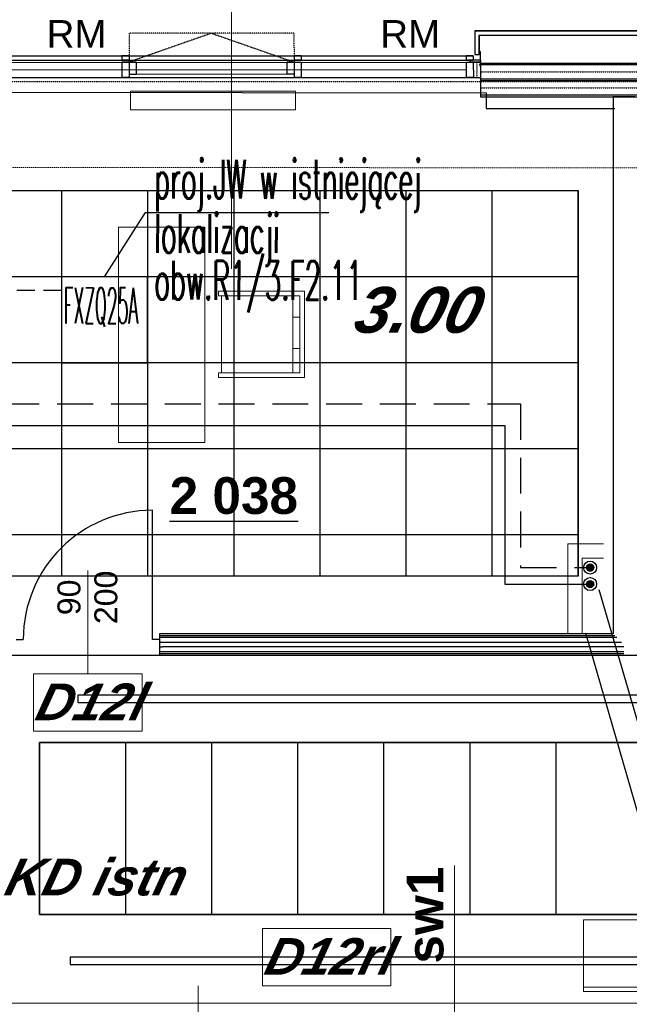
# Model space of a CAD drawing. Header units: millimetres. Extents: x -8838 to 31257, y -6224 to 3754.
# Tile 46 of 185: x -1066 to -641, y -4646 to -3960. Entities that reach past the tile are written whole.
import ezdxf
from ezdxf.enums import TextEntityAlignment as Align

# ---------------------------------------------------------------- set-up
doc = ezdxf.new("R2010")
doc.units = ezdxf.units.MM
doc.header["$LTSCALE"] = 10
doc.header["$MEASUREMENT"] = 0
for name, pattern in [('DASHED', [0.75, 0.5, -0.25]), ('HIDDEN', [0.375, 0.25, -0.125]), ('rzut 2 pietra$0$ArchiTECH.PC 1. Line Type', [0.004, 0.003, -0.001]), ('rzut 2 pietra$0$ArchiTECH.PC 4. Line Type', [0.0028, 0.0003, -0.0025]), ('rzut 2 pietra$0$ArchiTECH.PC 5. Line Type', [0.0053, 0.003, -0.001, 0.0003, -0.001]), ('rzut 2 pietra$0$ArchiTECH.PC Solid Line Type', [0]), ('SUFIT_2 PIETRO$0$ArchiTECH.PC 1. Line Type', [0.004, 0.003, -0.001]), ('SUFIT_2 PIETRO$0$ArchiTECH.PC 4. Line Type', [0.0028, 0.0003, -0.0025]), ('SUFIT_2 PIETRO$0$ArchiTECH.PC Solid Line Type', [0])]:
    doc.linetypes.add(name, pattern=pattern)
doc.layers.get('0').update_dxf_attribs({"linetype": 'CONTINUOUS', "lineweight": 9})
for name, color, linetype, lineweight in [('_Etap_5_klimatyzator_w starej_lokalizacji', 3, 'CONTINUOUS', 30), ('_Etap_5_opis', 7, 'CONTINUOUS', 30), ('_Numer_jednostki', 11, 'CONTINUOUS', 30), ('IS_ARCH', 254, 'CONTINUOUS', 18), ('IS_FREON_GAZ', 22, 'DASHED', 30), ('IS_HC_FREON_CIECZ', 22, 'CONTINUOUS', 30), ('IS_UWAGI', 40, 'CONTINUOUS', 18)]:
    doc.layers.add(name, color=color, linetype=linetype, lineweight=lineweight)
for name, color, linetype in [('IS_HC_IZOLACJA', 42, 'CONTINUOUS'), ('IS_WK_KAN_SKROPLINY', 103, 'HIDDEN'), ('SUFIT_2 PIETRO$0$INWENTARYZACJA', 254, 'CONTINUOUS'), ('SUFIT_2 PIETRO$0$nr pom PB', 254, 'CONTINUOUS'), ('SUFIT_2 PIETRO$0$OŚWIETLENIE_KULAB', 254, 'CONTINUOUS'), ('SUFIT_2 PIETRO$0$sciany projektowane', 254, 'CONTINUOUS'), ('SUFIT_2 PIETRO$0$SUFIT NOWY 39', 254, 'CONTINUOUS'), ('SUFIT_2 PIETRO$0$TYP SUFITÓW_NOWYCH', 254, 'CONTINUOUS')]:
    doc.layers.add(name, color=color, linetype=linetype)
doc.layers.get('0').freeze()
doc.styles.add('romans1', font='simplex.shx', dxfattribs={"width": 0.8})
doc.styles.add('rzut 2 pietra$0$ArchiTECHStyle1', font='arial.ttf', dxfattribs={"height": 0.16})
doc.styles.add('rzut 2 pietra$0$ArchiTECHStyle2', font='arialbd.ttf', dxfattribs={"height": 0.192})
doc.styles.add('rzut 2 pietra$0$ArchiTECHStyle4', font='arialbi.ttf', dxfattribs={"oblique": 15, "height": 0.256})
doc.styles.add('SUFIT_2 PIETRO$0$ArchiTECHStyle1', font='arialbi.ttf', dxfattribs={"oblique": 15, "height": 0.32})
doc.styles.add('SUFIT_2 PIETRO$0$ArchiTECHStyle3', font='arialbd.ttf', dxfattribs={"height": 0.384})

# ---------------------------------------------------------------- blocks, each defined once
blk = doc.blocks.new('jw_FXZQ25A')
blk.add_lwpolyline([(0, 0), (60, 0), (60, 60), (0, 60)], close=True)
at = {"color": 7, "style": 'romans1', "width": 0.35}
blk.add_text('FXZQ25A', height=25, rotation=359.91893, dxfattribs=at).set_placement((1.49, 27.37))

msp = doc.modelspace()

# ---------------------------------------------------------------- hatches: boundary and pattern name
at = {"layer": 'IS_FREON_GAZ', "ltscale": 5}
msp.add_hatch(color=256, dxfattribs=at).paths.add_polyline_path([(-666.2, -4341.87, 1), (-671.2, -4341.87, 1)])
at = {"layer": 'IS_HC_FREON_CIECZ'}
msp.add_hatch(color=256, dxfattribs=at).paths.add_polyline_path([(-666.2, -4353.36, 1), (-671.2, -4353.36, 1)])

# ---------------------------------------------------------------- linework, layer by layer
at = {"layer": '_Etap_5_opis'}
for p, q in [((-1007.18, -4139.13), (-978.74, -4094.32)), ((-978.74, -4094.32), (-850.86, -4094.32))]:
    msp.add_line(p, q, dxfattribs=at)
at = {"layer": '_Numer_jednostki'}
for points in [[(-498.45, -4550.35), (-606.01, -4550.35), (-662.43, -4357.3)], [(-498.45, -4614.76), (-606.01, -4614.76), (-671.67, -4387.54)]]:
    msp.add_lwpolyline(points, dxfattribs=at)
at = {"layer": 'IS_ARCH', "linetype": 'rzut 2 pietra$0$ArchiTECH.PC Solid Line Type'}
for p, q in [((-918.69, -3908.02), (-918.69, -4133.62)), ((715.92, -3967.79), (-749.15, -3967.79)), ((-749.15, -3967.79), (-749.15, -3984.28)), ((-749.15, -3967.79), (715.92, -3967.93)), ((-749.15, -3967.79), (-749.15, -3984.28)), ((-746.15, -3970.79), (715.92, -3970.79)), ((-746.15, -3984.28), (-746.15, -3970.79)), ((-746.15, -3970.79), (-746.15, -3984.28)), ((-746.15, -3970.79), (715.93, -3970.93)), ((-1710.12, -3985.19), (-750.13, -3985.28)), ((-995.14, -3985.26), (-995.13, -3988.26)), ((-990.14, -3985.26), (-995.14, -3985.26)), ((-990.14, -3985.26), (-990.13, -3988.25)), ((-870.13, -3985.27), (-875.13, -3985.28)), ((-875.13, -3985.28), (-875.13, -3988.27)), ((-870.13, -3985.27), (-870.13, -3988.27)), ((-750.13, -3985.28), (-755.13, -3985.29)), ((-755.13, -3985.29), (-755.13, -3988.28)), ((-750.13, -3985.28), (-750.13, -3988.28)), ((-749.15, -3984.28), (-746.15, -3984.28)), ((-749.15, -3984.28), (-746.15, -3984.28)), ((-745.32, -3982.15), (-746.08, -3982.15)), ((-746.08, -3982.15), (-746.08, -3982.71)), ((-745.32, -3982.15), (-745.32, -3988.27)), ((-1710.12, -3988.18), (-750.13, -3988.28)), ((-1710.12, -3989.66), (-750.13, -3989.75)), ((-990.13, -3988.25), (-995.13, -3988.26)), ((-990.13, -3989.73), (-995.13, -3989.73)), ((-995.13, -3989.73), (-995.12, -4000.27)), ((-985.13, -3989.72), (-990.13, -3989.73)), ((-990.13, -3989.73), (-990.12, -4000.26)), ((-990.13, -3989.73), (-990.11, -3998.26)), ((-985.13, -3989.72), (-985.11, -3998.25)), ((-875.14, -3989.54), (-880.14, -3989.55)), ((-880.14, -3989.55), (-880.11, -3998.08)), ((-875.14, -3989.54), (-875.11, -3998.07)), ((-870.13, -3988.27), (-875.13, -3988.27)), ((-870.13, -3989.74), (-875.13, -3989.75)), ((-875.13, -3989.75), (-875.12, -4000.28)), ((-870.13, -3989.74), (-870.12, -4000.27)), ((-750.13, -3988.28), (-755.13, -3988.28)), ((-750.13, -3989.75), (-755.13, -3989.76)), ((-755.13, -3989.76), (-755.12, -4000.29)), ((-745.32, -3988.27), (-752.63, -3988.28)), ((-745.21, -3988.31), (-752.61, -3988.32)), ((-745.21, -3988.31), (-752.61, -3988.32)), ((-752.61, -3988.32), (-752.61, -3989.6)), ((-752.61, -3988.32), (-752.61, -3988.32)), ((-752.61, -3988.32), (-752.61, -3989.6)), ((-752.61, -3989.6), (-745.21, -3989.59)), ((-745.21, -3989.59), (-752.61, -3989.6)), ((-745.32, -3989.64), (-752.61, -3989.65)), ((-750.13, -3989.75), (-750.12, -4000.29)), ((-746.13, -3991.29), (728.42, -3991.43)), ((-745.32, -3989.64), (-745.31, -3992.87)), ((-745.21, -3989.59), (-745.21, -3988.31)), ((-745.21, -3988.31), (-745.21, -3989.59)), ((-745.13, -3990.29), (-745.12, -4013.69)), ((-745.13, -3990.29), (728.43, -3990.43)), ((-1715.13, -4000.2), (-745.13, -4000.29)), ((-755.13, -3995.02), (-1705.1, -3995.02)), ((-990.12, -4000.26), (-995.12, -4000.27)), ((-985.11, -3998.25), (-990.11, -3998.26)), ((-875.11, -3998.07), (-990.1, -3998.26)), ((-875.11, -3998.07), (-880.11, -3998.08)), ((-870.12, -4000.27), (-875.12, -4000.28)), ((-750.12, -4000.29), (-755.12, -4000.29)), ((-745.13, -4001.29), (728.42, -4001.43)), ((-745.12, -4002.49), (728.42, -4002.63)), ((-1092.61, -4010.6), (-741.08, -4010.91)), ((-989.13, -4009.94), (-989.13, -4022.94)), ((-874.13, -4009.94), (-989.13, -4009.94)), ((-989.13, -4009.94), (-989.13, -4022.94)), ((-874.13, -4009.94), (-989.13, -4009.94)), ((-874.13, -4022.94), (-874.13, -4009.94)), ((-874.13, -4022.94), (-874.13, -4009.94)), ((-745.12, -4012.49), (728.42, -4012.63)), ((-745.12, -4013.69), (728.45, -4013.83)), ((-741.08, -4010.91), (-741.08, -4021.81)), ((-637.62, -4013.7), (-652.62, -4013.7)), ((-652.62, -4013.7), (-652.62, -4387.94)), ((-989.13, -4022.94), (-874.13, -4022.94)), ((-989.13, -4022.94), (-874.13, -4022.94)), ((-741.08, -4021.81), (-651.58, -4021.88)), ((-937.42, -4104.68), (-997.42, -4104.68)), ((-997.42, -4104.68), (-997.42, -4254.68)), ((-937.42, -4254.68), (-937.42, -4104.68)), ((-927.88, -4149.32), (-867.88, -4149.32)), ((-927.88, -4152.59), (-927.88, -4149.32)), ((-927.88, -4149.32), (-867.88, -4149.32)), ((-927.88, -4152.59), (-927.88, -4149.32)), ((-867.88, -4149.32), (-867.88, -4209.32)), ((-867.88, -4149.32), (-867.88, -4209.32)), ((-871.16, -4152.59), (-927.88, -4152.59)), ((-871.16, -4152.59), (-927.88, -4152.59)), ((-925.7, -4152.59), (-925.7, -4206.05)), ((-925.7, -4152.59), (-925.7, -4206.05)), ((-875.85, -4152.48), (-875.85, -4206.05)), ((-875.85, -4152.48), (-875.85, -4206.05)), ((-871.16, -4206.05), (-871.16, -4152.59)), ((-871.16, -4206.05), (-871.16, -4152.59)), ((-871.16, -4167.43), (-875.85, -4167.32)), ((-871.16, -4167.43), (-875.85, -4167.32)), ((-875.85, -4189.25), (-871.16, -4189.25)), ((-875.85, -4189.25), (-871.16, -4189.25)), ((-927.88, -4209.32), (-927.88, -4206.05)), ((-927.88, -4206.05), (-871.16, -4206.05)), ((-927.88, -4209.32), (-927.88, -4206.05)), ((-927.88, -4206.05), (-871.16, -4206.05)), ((-867.88, -4209.32), (-927.88, -4209.32)), ((-867.88, -4209.32), (-927.88, -4209.32)), ((-997.42, -4254.68), (-937.42, -4254.68)), ((-973.9, -4391.94), (-973.9, -4301.94)), ((-1018.9, -4415.94), (-1018.9, -4343.94)), ((-966.9, -4387.94), (-968.9, -4387.94)), ((-968.9, -4387.94), (-968.9, -4389.19)), ((-968.9, -4389.19), (-966.9, -4389.19)), ((-968.9, -4389.19), (-968.9, -4390.44)), ((-968.9, -4390.44), (-966.9, -4390.44)), ((-968.9, -4390.44), (-968.9, -4391.94)), ((-652.62, -4387.94), (-966.9, -4387.94)), ((-966.9, -4389.19), (-651.37, -4389.19)), ((-966.9, -4390.44), (-650.12, -4390.44)), ((-1068.9, -4391.94), (-1063.9, -4391.94)), ((-968.9, -4391.94), (-973.9, -4391.94)), ((-968.9, -4391.94), (-968.9, -4399.94)), ((-968.9, -4393.77), (-966.9, -4393.77)), ((-968.9, -4397.1), (-966.9, -4397.1)), ((-966.9, -4393.77), (-646.79, -4393.77)), ((-645.12, -4397.1), (-966.9, -4397.1)), ((-968.9, -4399.94), (-968.9, -4400.44)), ((-968.9, -4400.44), (-966.9, -4400.44)), ((-968.9, -4400.44), (-968.9, -4401.69)), ((-968.9, -4401.69), (-966.9, -4401.69)), ((-968.9, -4401.69), (-968.9, -4402.94)), ((-968.9, -4402.94), (-966.9, -4402.94)), ((-966.9, -4400.44), (-645.12, -4400.44)), ((-966.9, -4401.69), (-645.12, -4401.69)), ((-966.9, -4402.94), (-645.12, -4402.94)), ((-645.12, -4402.94), (-573.92, -4402.94)), ((-1056.72, -4455.94), (-1056.72, -4415.94)), ((-1056.72, -4415.94), (-981.08, -4415.94)), ((-981.08, -4415.94), (-981.08, -4455.94)), ((-981.08, -4455.94), (-1056.72, -4455.94)), ((-763.31, -4686.25), (-763.31, -4549.5)), ((-493.37, -4587.36), (-673.37, -4587.36)), ((-673.37, -4587.36), (-673.37, -4637.36)), ((-897.13, -4633.37), (-897.13, -4593.37)), ((-897.13, -4593.37), (-807.56, -4593.37)), ((-807.56, -4593.37), (-807.56, -4633.37)), ((-942.04, -4633.37), (-942.04, -4703.37)), ((-807.56, -4633.37), (-897.13, -4633.37)), ((-673.37, -4634.36), (-493.37, -4634.36)), ((-673.37, -4637.36), (-493.37, -4637.36))]:
    msp.add_line(p, q, dxfattribs=at)
at = {"layer": 'IS_ARCH', "linetype": 'rzut 2 pietra$0$ArchiTECH.PC 1. Line Type'}
for p, q in [((-875.16, -3969.44), (-990.16, -3969.53)), ((-990.16, -3969.53), (-990.14, -3989.53)), ((-932.66, -3969.48), (-990.14, -3989.53)), ((-932.66, -3969.48), (-875.14, -3989.54)), ((-875.16, -3969.44), (-875.14, -3989.54)), ((-745.13, -3996.29), (728.42, -3996.43)), ((-2053.16, -4003.06), (5561.51, -4003.81)), ((-745.12, -4007.49), (728.42, -4007.63)), ((-1068.9, -4402.94), (-968.9, -4402.94))]:
    msp.add_line(p, q, dxfattribs=at)
at = {"layer": 'IS_ARCH', "linetype": 'rzut 2 pietra$0$ArchiTECH.PC 4. Line Type'}
for p, q in [((-745.21, -3989.75), (-750.13, -3989.75)), ((-747.71, -3989.74), (-747.71, -4000.37))]:
    msp.add_line(p, q, dxfattribs=at)
at = {"layer": 'IS_ARCH', "linetype": 'rzut 2 pietra$0$ArchiTECH.PC 5. Line Type'}
msp.add_line((-3575.49, -4062.89), (8802.36, -4064.08), dxfattribs=at)
at = {"layer": 'IS_ARCH', "linetype": 'rzut 2 pietra$0$ArchiTECH.PC Solid Line Type'}
msp.add_arc((-973.9, -4391.94), 90, 90, 180, dxfattribs=at)
at = {"layer": 'IS_FREON_GAZ', "ltscale": 5}
msp.add_lwpolyline([(-2834.07, -4180.35), (-1790.2, -4180.35), (-1790.2, -4227.81), (-717.2, -4227.81), (-717.2, -4341.87), (-668.7, -4341.87)], dxfattribs=at)
msp.add_circle((-668.7, -4341.87), 2.5, dxfattribs=at)
at = {"layer": 'IS_HC_FREON_CIECZ', "ltscale": 0.02}
msp.add_lwpolyline([(-2834.07, -4165.35), (-1775.2, -4165.35), (-1775.2, -4242.81), (-728.2, -4242.81), (-728.2, -4353.36), (-668.7, -4353.36)], dxfattribs=at)
at = {"layer": 'IS_HC_FREON_CIECZ'}
msp.add_circle((-668.7, -4353.36), 2.5, dxfattribs=at)
at = {"layer": 'IS_HC_IZOLACJA'}
for centre in [(-668.7, -4341.87), (-668.7, -4353.36)]:
    msp.add_circle(centre, 4.5, dxfattribs=at)
at = {"layer": 'IS_UWAGI'}
for points in [[(-684.2, -4387.94), (-684.2, -4325.38), (-659.41, -4325.38)], [(-674.2, -4387.94), (-674.2, -4335.38), (-659.41, -4335.38)]]:
    msp.add_lwpolyline(points, dxfattribs=at)
at = {"layer": 'IS_WK_KAN_SKROPLINY', "lineweight": 30, "ltscale": 5}
msp.add_lwpolyline([(-1037.18, -4148.69), (-1080.43, -4148.69), (-1080.43, -4037.67), (-1105.43, -4037.67)], dxfattribs=at)
at = {"layer": 'SUFIT_2 PIETRO$0$INWENTARYZACJA', "linetype": 'SUFIT_2 PIETRO$0$ArchiTECH.PC 1. Line Type'}
for p, q in [((-875.16, -3969.44), (-990.16, -3969.53)), ((-990.16, -3969.53), (-990.14, -3989.53)), ((-932.66, -3969.48), (-990.14, -3989.53)), ((-932.66, -3969.48), (-875.14, -3989.54)), ((-875.16, -3969.44), (-875.14, -3989.54)), ((-745.13, -3996.29), (728.42, -3996.43)), ((-2053.16, -4003.06), (5561.51, -4003.81)), ((-745.12, -4007.49), (728.42, -4007.63))]:
    msp.add_line(p, q, dxfattribs=at)
at = {"layer": 'SUFIT_2 PIETRO$0$INWENTARYZACJA', "linetype": 'SUFIT_2 PIETRO$0$ArchiTECH.PC Solid Line Type'}
for p, q in [((715.92, -3967.79), (-749.15, -3967.79)), ((-749.15, -3967.79), (-749.15, -3984.28)), ((-749.15, -3967.79), (-749.15, -3984.28)), ((-749.15, -3967.79), (715.92, -3967.93)), ((-746.15, -3970.79), (715.92, -3970.79)), ((-746.15, -3984.28), (-746.15, -3970.79)), ((-746.15, -3970.79), (715.93, -3970.93)), ((-746.15, -3970.79), (-746.15, -3984.28)), ((-1710.12, -3985.19), (-750.13, -3985.28)), ((-990.14, -3985.26), (-995.14, -3985.26)), ((-995.14, -3985.26), (-995.13, -3988.26)), ((-990.14, -3985.26), (-990.13, -3988.25)), ((-870.13, -3985.27), (-875.13, -3985.28)), ((-875.13, -3985.28), (-875.13, -3988.27)), ((-870.13, -3985.27), (-870.13, -3988.27)), ((-750.13, -3985.28), (-755.13, -3985.29)), ((-755.13, -3985.29), (-755.13, -3988.28)), ((-750.13, -3985.28), (-750.13, -3988.28)), ((-749.15, -3984.28), (-746.15, -3984.28)), ((-749.15, -3984.28), (-746.15, -3984.28)), ((-746.08, -3982.15), (-746.08, -3982.71)), ((-745.32, -3982.15), (-746.08, -3982.15)), ((-745.32, -3982.15), (-745.32, -3988.27)), ((-1710.12, -3988.18), (-750.13, -3988.28)), ((-1710.12, -3989.66), (-750.13, -3989.75)), ((-990.13, -3988.25), (-995.13, -3988.26)), ((-995.13, -3989.73), (-995.12, -4000.27)), ((-990.13, -3989.73), (-995.13, -3989.73)), ((-985.13, -3989.72), (-990.13, -3989.73)), ((-990.13, -3989.73), (-990.11, -3998.26)), ((-990.13, -3989.73), (-990.12, -4000.26)), ((-985.13, -3989.72), (-985.11, -3998.25)), ((-875.14, -3989.54), (-880.14, -3989.55)), ((-880.14, -3989.55), (-880.11, -3998.08)), ((-875.14, -3989.54), (-875.11, -3998.07)), ((-870.13, -3988.27), (-875.13, -3988.27)), ((-870.13, -3989.74), (-875.13, -3989.75)), ((-875.13, -3989.75), (-875.12, -4000.28)), ((-870.13, -3989.74), (-870.12, -4000.27)), ((-750.13, -3988.28), (-755.13, -3988.28)), ((-750.13, -3989.75), (-755.13, -3989.76)), ((-755.13, -3989.76), (-755.12, -4000.29)), ((-745.32, -3988.27), (-752.63, -3988.28)), ((-745.21, -3988.31), (-752.61, -3988.32)), ((-745.21, -3988.31), (-752.61, -3988.32)), ((-752.61, -3988.32), (-752.61, -3989.6)), ((-752.61, -3988.32), (-752.61, -3988.32)), ((-752.61, -3988.32), (-752.61, -3989.6)), ((-752.61, -3989.6), (-745.21, -3989.59)), ((-745.21, -3989.59), (-752.61, -3989.6)), ((-745.32, -3989.64), (-752.61, -3989.65)), ((-750.13, -3989.75), (-750.12, -4000.29)), ((-746.13, -3991.29), (728.42, -3991.43)), ((-745.32, -3989.64), (-745.31, -3992.87)), ((-745.21, -3989.59), (-745.21, -3988.31)), ((-745.21, -3988.31), (-745.21, -3989.59)), ((-745.13, -3990.29), (728.43, -3990.43)), ((-745.13, -3990.29), (-745.12, -4013.69)), ((-1715.13, -4000.2), (-745.13, -4000.29)), ((-990.12, -4000.26), (-995.12, -4000.27)), ((-985.11, -3998.25), (-990.11, -3998.26)), ((-875.11, -3998.07), (-990.1, -3998.26)), ((-875.11, -3998.07), (-880.11, -3998.08)), ((-870.12, -4000.27), (-875.12, -4000.28)), ((-750.12, -4000.29), (-755.12, -4000.29)), ((-745.13, -4001.29), (728.42, -4001.43)), ((-745.12, -4002.49), (728.42, -4002.63)), ((-1092.61, -4010.6), (-741.08, -4010.91)), ((-745.12, -4012.49), (728.42, -4012.63)), ((-745.12, -4013.69), (728.45, -4013.83)), ((-741.08, -4010.91), (-741.08, -4021.81)), ((-637.62, -4013.7), (-652.62, -4013.7)), ((-652.62, -4013.7), (-652.62, -4387.94)), ((-741.08, -4021.81), (-651.58, -4021.88)), ((-645.12, -4402.94), (-573.95, -4402.94))]:
    msp.add_line(p, q, dxfattribs=at)
at = {"layer": 'SUFIT_2 PIETRO$0$INWENTARYZACJA', "linetype": 'SUFIT_2 PIETRO$0$ArchiTECH.PC 4. Line Type'}
for p, q in [((-745.21, -3989.75), (-750.13, -3989.75)), ((-747.71, -3989.74), (-747.71, -4000.37))]:
    msp.add_line(p, q, dxfattribs=at)
at = {"layer": 'SUFIT_2 PIETRO$0$OŚWIETLENIE_KULAB', "linetype": 'SUFIT_2 PIETRO$0$ArchiTECH.PC Solid Line Type'}
for p, q in [((755.64, -4430.85), (-1025.76, -4430.85)), ((-1025.76, -4430.85), (-1025.76, -4435.85)), ((755.64, -4430.85), (-1025.76, -4430.85)), ((-1025.76, -4430.85), (-1025.76, -4435.85)), ((-1025.76, -4435.85), (755.64, -4435.85)), ((-1025.76, -4435.85), (755.64, -4435.85)), ((-1031.14, -4613.45), (-1031.14, -4618.45)), ((3595.26, -4613.45), (-1031.14, -4613.45)), ((-1031.14, -4613.45), (-1031.14, -4618.45)), ((3595.26, -4613.45), (-1031.14, -4613.45)), ((-1031.14, -4618.45), (3595.26, -4618.45)), ((-1031.14, -4618.45), (3595.26, -4618.45))]:
    msp.add_line(p, q, dxfattribs=at)
at = {"layer": 'SUFIT_2 PIETRO$0$sciany projektowane', "linetype": 'SUFIT_2 PIETRO$0$ArchiTECH.PC Solid Line Type'}
for p, q in [((-973.9, -4391.94), (-973.9, -4301.94)), ((-966.9, -4387.94), (-968.9, -4387.94)), ((-968.9, -4387.94), (-968.9, -4389.19)), ((-968.9, -4389.19), (-966.9, -4389.19)), ((-968.9, -4389.19), (-968.9, -4390.44)), ((-968.9, -4390.44), (-966.9, -4390.44)), ((-968.9, -4390.44), (-968.9, -4391.94)), ((-652.62, -4387.94), (-966.9, -4387.94)), ((-966.9, -4389.19), (-651.37, -4389.19)), ((-966.9, -4390.44), (-650.12, -4390.44)), ((-1068.9, -4391.94), (-1063.9, -4391.94)), ((-968.9, -4391.94), (-973.9, -4391.94)), ((-968.9, -4391.94), (-968.9, -4399.94)), ((-968.9, -4393.77), (-966.9, -4393.77)), ((-968.9, -4397.1), (-966.9, -4397.1)), ((-966.9, -4393.77), (-646.79, -4393.77)), ((-645.12, -4397.1), (-966.9, -4397.1)), ((-968.9, -4399.94), (-968.9, -4400.44)), ((-968.9, -4400.44), (-966.9, -4400.44)), ((-968.9, -4400.44), (-968.9, -4401.69)), ((-968.9, -4401.69), (-966.9, -4401.69)), ((-968.9, -4401.69), (-968.9, -4402.94)), ((-968.9, -4402.94), (-966.9, -4402.94)), ((-966.9, -4400.44), (-645.12, -4400.44)), ((-966.9, -4401.69), (-645.12, -4401.69)), ((-966.9, -4402.94), (-645.12, -4402.94))]:
    msp.add_line(p, q, dxfattribs=at)
at = {"layer": 'SUFIT_2 PIETRO$0$sciany projektowane', "linetype": 'SUFIT_2 PIETRO$0$ArchiTECH.PC 1. Line Type'}
msp.add_line((-1068.9, -4402.94), (-968.9, -4402.94), dxfattribs=at)
at = {"layer": 'SUFIT_2 PIETRO$0$sciany projektowane', "linetype": 'SUFIT_2 PIETRO$0$ArchiTECH.PC Solid Line Type'}
msp.add_arc((-973.9, -4391.94), 90, 90, 180, dxfattribs=at)
at = {"layer": 'SUFIT_2 PIETRO$0$SUFIT NOWY 39', "linetype": 'SUFIT_2 PIETRO$0$ArchiTECH.PC Solid Line Type'}
for p, q in [((-1097.18, -4079.13), (-676.99, -4079.13)), ((-1037.18, -4079.13), (-1037.18, -4347.77)), ((-977.18, -4079.13), (-977.18, -4347.77)), ((-917.18, -4079.13), (-917.18, -4347.77)), ((-857.18, -4079.13), (-857.18, -4347.77)), ((-797.18, -4079.13), (-797.18, -4347.77)), ((-737.18, -4079.13), (-737.18, -4347.77)), ((-677.18, -4079.13), (-677.18, -4347.77)), ((-676.99, -4079.13), (-676.99, -4347.77)), ((-676.99, -4139.13), (-1097.18, -4139.13)), ((-676.99, -4199.13), (-1097.18, -4199.13)), ((-676.99, -4259.13), (-1097.18, -4259.13)), ((-676.99, -4319.13), (-1097.18, -4319.13)), ((-676.99, -4347.77), (-1097.18, -4347.77)), ((-1084.54, -4402.94), (728.54, -4402.94)), ((-1052.67, -4583.76), (-1052.67, -4463.76)), ((-1052.67, -4463.76), (3567.44, -4463.76)), ((3567.44, -4463.76), (-1052.67, -4463.76)), ((-1052.67, -4463.76), (-1052.67, -4583.76)), ((-992.67, -4463.76), (-992.67, -4583.76)), ((-932.67, -4463.76), (-932.67, -4583.76)), ((-872.67, -4463.76), (-872.67, -4583.76)), ((-812.67, -4463.76), (-812.67, -4583.76)), ((-752.67, -4463.76), (-752.67, -4583.76)), ((-692.67, -4463.76), (-692.67, -4583.76)), ((3607.79, -4583.76), (-1052.67, -4583.76)), ((3607.79, -4583.76), (-1052.67, -4583.76)), ((-1052.67, -4583.76), (3607.79, -4583.76)), ((3693.62, -4647.35), (-1084.54, -4645.38))]:
    msp.add_line(p, q, dxfattribs=at)
at = {"layer": 'SUFIT_2 PIETRO$0$TYP SUFITÓW_NOWYCH', "linetype": 'SUFIT_2 PIETRO$0$ArchiTECH.PC Solid Line Type'}
for p, q in [((-1097.18, -4079.13), (-676.99, -4079.13)), ((-676.99, -4079.13), (-676.99, -4347.77)), ((-676.99, -4347.77), (-1097.18, -4347.77)), ((-1052.67, -4463.76), (3567.44, -4463.76)), ((-1052.67, -4583.76), (-1052.67, -4463.76)), ((3567.44, -4583.76), (-1052.67, -4583.76))]:
    msp.add_line(p, q, dxfattribs=at)

# ---------------------------------------------------------------- block references
at = {"layer": '_Etap_5_klimatyzator_w starej_lokalizacji'}
msp.add_blockref('jw_FXZQ25A', (-1037.18, -4199.13), dxfattribs=at)

# ---------------------------------------------------------------- texts
at = {"layer": '_Etap_5_opis', "style": 'romans1', "width": 0.5}
for s, p in [('proj.JW w istniejącej', (-972.53, -4084.65)), ('lokalizacji', (-972.53, -4122.48)), ('obw.R1/3.F2.11', (-972.53, -4155.09))]:
    msp.add_text(s, height=27, rotation=359.91893, dxfattribs=at).set_placement(p)
at = {"layer": 'IS_ARCH', "style": 'rzut 2 pietra$0$ArchiTECHStyle1'}
for p in [(-1047.6, -3985.28), (-814.99, -3985.28)]:
    msp.add_text('RM', height=19.2, dxfattribs=at).set_placement(p, align=Align.BOTTOM_LEFT)
at = {"layer": 'IS_ARCH'}
for s, height, style, p in [('200', 16, 'rzut 2 pietra$0$ArchiTECHStyle1', (-993.53, -4381.28)), ('90', 16, 'rzut 2 pietra$0$ArchiTECHStyle1', (-1019.26, -4375.06)), ('sw1', 25.6, 'rzut 2 pietra$0$ArchiTECHStyle2', (-763.31, -4617.88))]:
    msp.add_text(s, height=height, rotation=90, dxfattribs=dict(at, style=style)).set_placement(p, align=Align.BOTTOM_LEFT)
at = {"layer": 'IS_ARCH', "style": 'rzut 2 pietra$0$ArchiTECHStyle4', "oblique": 15}
for s, p in [('D12l', (-1056.72, -4455.94)), ('KD istn', (-1078.19, -4578.08)), ('D12rl', (-897.13, -4633.37))]:
    msp.add_text(s, height=25.6, dxfattribs=at).set_placement(p, align=Align.BOTTOM_LEFT)
at = {"layer": 'SUFIT_2 PIETRO$0$nr pom PB', "style": 'SUFIT_2 PIETRO$0$ArchiTECHStyle3'}
msp.add_text('%%u2 038%%u', height=25.6, dxfattribs=at).set_placement((-961.84, -4312.14), align=Align.BOTTOM_LEFT)
at = {"layer": 'SUFIT_2 PIETRO$0$SUFIT NOWY 39', "style": 'SUFIT_2 PIETRO$0$ArchiTECHStyle1', "oblique": 15}
msp.add_text('3.00', height=32, dxfattribs=at).set_placement((-835.1, -4187.85), align=Align.BOTTOM_LEFT)

doc.saveas('drawing.dxf')
